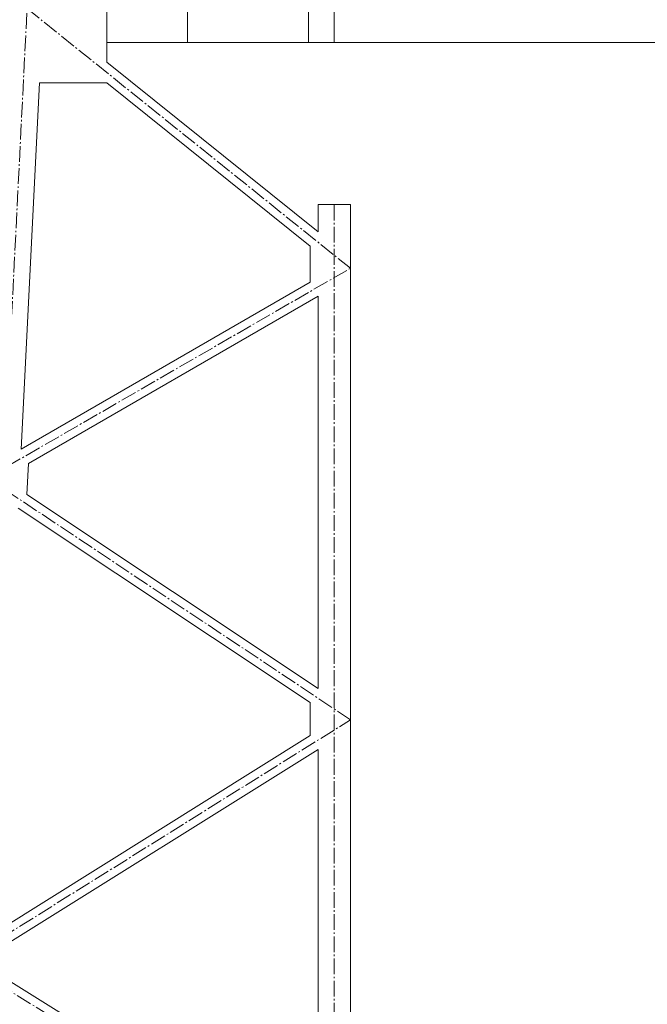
# Model space of a CAD drawing. Header units: millimetres. Extents: x -385852 to 693036, y -525006 to 444206.
# Tile 128 of 156: x 205895 to 209785, y 75036 to 81141. Entities that reach past the tile are written whole.
import ezdxf

# ---------------------------------------------------------------- set-up
doc = ezdxf.new("R2010")
doc.units = ezdxf.units.MM
doc.linetypes.add('AM_DIN_G_W050', pattern=[13.75, 9.75, -1.5, 1, -1.5])
for name, color, linetype, lineweight in [('A99_N_leg-text', 7, 'Continuous', 9), ('A99_N_leg-text @ 200 VP14', 7, 'Continuous', 9), ('A99_N_leg-text @ 200 VP4', 7, 'Continuous', 9), ('A99_S_kce-pohl', 61, 'Continuous', 5), ('A99_S_kce-rez-sil', 7, 'Continuous', 15)]:
    doc.layers.add(name, color=color, linetype=linetype, lineweight=lineweight)
doc.styles.add('A99_kota', font='isocpeur.ttf', dxfattribs={"height": 2})

# ---------------------------------------------------------------- blocks, each defined once
blk = doc.blocks.new('*U2652')
at = {"layer": 'A99_N_leg-text @ 200 VP14', "linetype": 'Continuous', "lineweight": 0, "insert": (162730, -32600), "char_height": 400, "width": 19240, "attachment_point": 1, "rotation": 90, "style": 'A99_kota'}
blk.add_mtext('\\A1;\\pi-1200,l1200,t1200,22800;^IPOZNÁMKA:\\P^INAVRŽENÉ STAVEBNÍ ÚPRAVY BYLY PROVEDENY NA ZÁKLADĚ  INVESTOREM PŘEDANÝCH ELEKTRONICKÝCH PODKLADŮ.\\P ^IPŘED PROVÁDĚNÍM STAVEBNÍCH ÚPRAV JE NUTNÉ VEŠKERÉ PRVKY PŘESNĚ ZAMĚŘIT, ZDALI JSOU V SOULADU S PROJEKTOVOU DOKUMENTACÍ A PROVÉST VIZUÁLNÍ KONTROLU.', dxfattribs=at)
at = {"layer": 'A99_N_leg-text @ 200 VP4', "linetype": 'Continuous', "lineweight": 0, "insert": (162730, -32600), "char_height": 400, "width": 19240, "attachment_point": 1, "rotation": 90, "style": 'A99_kota'}
blk.add_mtext('\\A1;\\pi-1200,l1200,t1200,22800;^IPOZNÁMKA:\\P^INAVRŽENÉ STAVEBNÍ ÚPRAVY BYLY PROVEDENY NA ZÁKLADĚ  INVESTOREM PŘEDANÝCH ELEKTRONICKÝCH PODKLADŮ.\\P ^IPŘED PROVÁDĚNÍM STAVEBNÍCH ÚPRAV JE NUTNÉ VEŠKERÉ PRVKY PŘESNĚ ZAMĚŘIT, ZDALI JSOU V SOULADU S PROJEKTOVOU DOKUMENTACÍ A PROVÉST VIZUÁLNÍ KONTROLU.', dxfattribs=at)

msp = doc.modelspace()

# ---------------------------------------------------------------- linework, layer by layer
at = {"layer": 'A99_S_kce-pohl', "lineweight": 5}
for p, q in [((207745, 79994.6542), (207945, 79994.6542)), ((207745, 79824.8673), (207745, 79994.6542))]:
    msp.add_line(p, q, dxfattribs=at)
at = {"layer": 'A99_S_kce-pohl'}
msp.add_lwpolyline([(211185, 81000), (206435, 81000), (206435, 81600), (218965, 81600)], dxfattribs=at)
at = {"layer": 'A99_S_kce-pohl', "color": 253, "linetype": 'AM_DIN_G_W050', "lineweight": 0, "ltscale": 10}
for points in [[(205494.8752, 72295.0062), (205944.8752, 81295.0062)], [(207945, 79600), (205940.6608, 81210.717)], [(207845, 79994.6542), (207845, 79994.6542), (207845, 72300)], [(205545, 75300), (207945, 76800), (205695, 78300), (207945, 79600)], [(207945, 73800), (205545, 75300)]]:
    msp.add_lwpolyline(points, dxfattribs=at)
at = {"layer": 'A99_S_kce-pohl', "lineweight": 5}
for points in [[(206435, 81300), (206435, 80877.6029)], [(207745, 79824.8673), (206435, 80877.6029)], [(205904.1801, 78478.6053), (206017.7498, 80750)], [(206434.1467, 80750), (206017.7498, 80750)], [(207695, 79736.7594), (206434.1467, 80750)], [(207945, 72300), (207945, 79994.6542)], [(207695, 79513.3013), (207695, 79736.7594)], [(205904.1801, 78478.6053), (207695, 79513.3013)], [(205949.7855, 78389.4637), (207745, 79426.6987)], [(207745, 76993.4259), (207745, 79426.6987)], [(205949.7855, 78389.4637), (205940.1454, 78196.6622)], [(207745, 76993.4259), (205940.1454, 78196.6622)], [(207695, 76906.5741), (205885.8825, 78112.6525)], [(207695, 76702.7124), (207695, 76906.5741)], [(205754.7527, 75490.0578), (207695, 76702.7124)], [(205800.3437, 75400.6274), (207745, 76616.0376)], [(207745, 73983.9624), (207745, 76616.0376)], [(207745, 73983.9624), (205790.5859, 75205.4712)]]:
    msp.add_lwpolyline(points, dxfattribs=at)
at = {"layer": 'A99_S_kce-rez-sil', "lineweight": 20}
for points in [[(206435, 81600), (206435, 81000), (206935, 81000), (206935, 81600)], [(207685, 81600), (207685, 81000), (207845, 81000), (207845, 81600)]]:
    msp.add_lwpolyline(points, close=True, dxfattribs=at)

# ---------------------------------------------------------------- block references
at = {"layer": 'A99_N_leg-text', "color": 1, "linetype": 'Continuous', "lineweight": 5}
msp.add_blockref('*U2652', (45700, -7800), dxfattribs=at)

doc.saveas('drawing.dxf')
